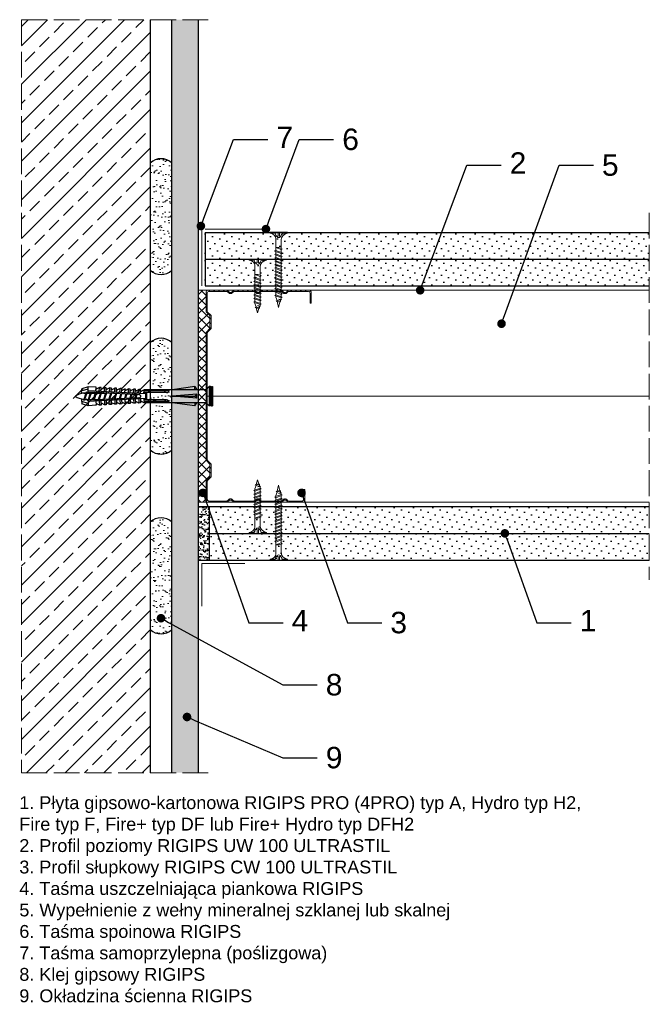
# Model space of a CAD drawing. Header units: millimetres. Extents: x 1525 to 2924, y 465 to 1600.
# Tile 5 of 6: x 2631 to 2924, y 467 to 926. Entities that reach past the tile are written whole.
import ezdxf
from ezdxf import colors
from ezdxf.entities.mleader import LeaderData, LeaderLine
from ezdxf.math import Vec2, Vec3

# ---------------------------------------------------------------- set-up
doc = ezdxf.new("R2010")
doc.units = ezdxf.units.MM
doc.linetypes.add('ACAD_ISO02W100', pattern=[15, 12, -3])
for name, color, linetype, lineweight in [('_ISOVER WELNA', 7, 'BATTING', 9), ('_RIGIPS AKCESORIA', 7, 'Continuous', 18), ('_RIGIPS G-K', 7, 'Continuous', 25), ('_RIGIPS PROFIL', 7, 'Continuous', 18), ('KRESKOWANIE', 7, 'Continuous', 9), ('OPISY', 7, 'Continuous', 9), ('PRZERYWANA', 7, 'ACAD_ISO02W100', 9)]:
    doc.layers.add(name, color=color, linetype=linetype, lineweight=lineweight)
doc.styles.get("Standard").update_dxf_attribs({"font": 'arial.ttf'})
doc.linetypes.add('BATTING', pattern='A,0.00254,-2.54,[134,ltypeshp.shx,S=2.54,R=0,X=-2.54,Y=0],-5.08,[134,ltypeshp.shx,S=2.54,R=180,X=2.54,Y=0],-2.54', length=10.16254)
pattern_1 = [(225, (428.7452, -290.488), (1.122532, -3.367596), [0, -3.175])]

# ---------------------------------------------------------------- blocks, each defined once
blk = doc.blocks.new('TN 25')
at = {"layer": '_RIGIPS AKCESORIA'}
for p, q in [((0, -0.84), (0, 7.16)), ((0, 7.16), (0.46, 7.16)), ((0.46, 4.78), (0, 4.78)), ((0.46, 7.16), (0.46, 4.78)), ((8.47, 4.46), (8.79, 5)), ((8.79, 5), (9.93, 2.01)), ((10.1, 4.46), (10.41, 5)), ((10.41, 5), (11.56, 2.01)), ((11.67, 4.46), (11.99, 5)), ((11.99, 5), (13.14, 2.01)), ((13.21, 4.46), (13.52, 5)), ((13.52, 5), (14.67, 2.01)), ((14.8, 4.46), (15.12, 5)), ((15.12, 5), (16.26, 2.01)), ((16.42, 4.46), (16.73, 5)), ((16.73, 5), (17.88, 2.01)), ((17.99, 4.46), (18.31, 5)), ((18.31, 5), (19.45, 2.01)), ((19.68, 4.46), (20, 5)), ((20, 5), (21.14, 2.01)), ((0, 3.5), (1.77, 3.5)), ((0, 2.83), (1.77, 2.83)), ((0.46, 1.64), (0, 1.64)), ((0.46, -0.84), (0.46, 1.64)), ((1.77, 3.5), (1.77, 4.2)), ((1.77, 2.83), (1.77, 2.18)), ((3.02, 4.46), (8.47, 4.46)), ((7.49, 2.01), (3.55, 2.01)), ((7.12, 4.46), (7.12, 3.18)), ((8.03, 2.01), (7.12, 4.46)), ((7.12, 3.18), (7.65, 1.53)), ((7.65, 1.53), (8.03, 2.01)), ((9.41, 2.01), (8.03, 2.01)), ((9.61, 1.51), (8.47, 4.46)), ((9, 4.46), (10.1, 4.46)), ((9.93, 2.01), (9.61, 1.51)), ((11.04, 2.01), (9.93, 2.01)), ((11.23, 1.51), (10.1, 4.46)), ((10.62, 4.46), (11.67, 4.46)), ((11.56, 2.01), (11.23, 1.51)), ((12.61, 2.01), (11.56, 2.01)), ((12.81, 1.51), (11.67, 4.46)), ((12.2, 4.46), (13.21, 4.46)), ((13.14, 2.01), (12.81, 1.51)), ((14.15, 2.01), (13.14, 2.01)), ((14.34, 1.51), (13.21, 4.46)), ((13.73, 4.46), (14.8, 4.46)), ((14.67, 2.01), (14.34, 1.51)), ((15.74, 2.01), (14.67, 2.01)), ((15.94, 1.51), (14.8, 4.46)), ((15.33, 4.46), (16.42, 4.46)), ((16.26, 2.01), (15.94, 1.51)), ((17.36, 2.01), (16.26, 2.01)), ((17.55, 1.51), (16.42, 4.46)), ((16.94, 4.46), (17.99, 4.46)), ((17.88, 2.01), (17.55, 1.51)), ((18.93, 2.01), (17.88, 2.01)), ((19.13, 1.51), (17.99, 4.46)), ((18.52, 4.46), (19.68, 4.46)), ((19.45, 2.01), (19.13, 1.51)), ((19.45, 2.01), (20.62, 2.01)), ((20.82, 1.51), (19.68, 4.46)), ((20.21, 4.46), (20.7, 4.46)), ((20.7, 4.46), (22.28, 3.98)), ((21.14, 2.01), (20.82, 1.51)), ((21.14, 2.01), (21.81, 2.12)), ((21.85, 1.83), (21.67, 3.28)), ((21.67, 3.28), (22.14, 2.4)), ((22.14, 2.4), (21.85, 1.83)), ((22.7, 2.36), (22.14, 2.4)), ((22.28, 3.98), (22.56, 4.37)), ((22.7, 2.36), (22.28, 3.98)), ((22.56, 4.37), (23.03, 2.71)), ((23.03, 2.71), (22.7, 2.36)), ((22.71, 3.85), (25, 3.24)), ((25, 3.24), (23.03, 2.71)), ((0, -0.84), (0.46, -0.84))]:
    blk.add_line(p, q, dxfattribs=at)
for centre, major_axis, ratio, start_param, end_param in [((3.09, 7.67), (0.17, 3.2), 0.826134, 1.773653, 3.180586), ((-0.04, 0.9), (0, 3.93), 0.848176, -0.720942, -0.151112), ((3.37, -1.57), (0.28, 3.57), 0.832181, 0.035984, 1.430787), ((-2.73, 15.91), (0, 14.76), 0.848176, 3.399396, 3.475072), ((0.59, 4.62), (0, 2.81), 0.848176, 3.475072, 3.862535), ((1.66, 3.18), (0, 0.895), 0.848176, -1.552777, -0.720942), ((1.66, 3.18), (0, 0.895), 0.848176, 3.862535, 4.730408)]:
    blk.add_ellipse(centre, major_axis=major_axis, ratio=ratio, start_param=start_param, end_param=end_param, dxfattribs=at)
blk = doc.blocks.new('CW 100 ULTRASTIL')
h = blk.add_hatch()
h.set_pattern_fill('ANSI31', color=256, scale=0.5, style=0)
h.paths.add_polyline_path([(179.46, 109.85, -0.198912), (179.6, 110.2), (181.11, 111.71, 0.198912), (181.26, 112.06), (181.26, 117.65, 0.198912), (181.11, 118), (179.6, 119.51, -0.198912), (179.46, 119.86), (179.46, 128.31, -0.414214), (180.26, 129.11), (188.58, 129.11, -0.198912), (188.93, 128.96), (189.64, 128.25, 0.198912), (189.99, 128.11), (190.58, 128.11, 0.198912), (190.93, 128.25), (191.64, 128.96, -0.198912), (191.99, 129.11), (201.28, 129.11, -0.198912), (201.63, 128.96), (202.34, 128.25, 0.198912), (202.69, 128.11), (203.28, 128.11, 0.198912), (203.63, 128.25), (204.34, 128.96, -0.198912), (204.69, 129.11), (213.98, 129.11, -0.198912), (214.33, 128.96), (215.04, 128.25, 0.198912), (215.39, 128.11), (215.98, 128.11, 0.198912), (216.33, 128.25), (217.04, 128.96, -0.198912), (217.39, 129.11), (226.56, 129.11, -0.414214), (227.36, 128.31), (227.36, 123.66), (227.91, 123.66), (227.91, 128.86, 0.414214), (227.11, 129.66), (217.39, 129.66, 0.198912), (217.04, 129.51), (216.33, 128.8, -0.198912), (215.98, 128.66), (215.39, 128.66, -0.198912), (215.04, 128.8), (214.33, 129.51, 0.198912), (213.98, 129.66), (204.69, 129.66, 0.198912), (204.34, 129.51), (203.63, 128.8, -0.198912), (203.28, 128.66), (202.69, 128.66, -0.198912), (202.34, 128.8), (201.63, 129.51, 0.198912), (201.28, 129.66), (191.99, 129.66, 0.198912), (191.64, 129.51), (190.93, 128.8, -0.198912), (190.58, 128.66), (189.99, 128.66, -0.198912), (189.64, 128.8), (188.93, 129.51, 0.198912), (188.58, 129.66), (179.71, 129.66, 0.414214), (178.91, 128.86), (178.91, 119.86, 0.198912), (179.05, 119.51), (180.56, 118, -0.198912), (180.71, 117.65), (180.71, 112.06, -0.198912), (180.56, 111.71), (179.05, 110.2, 0.198912), (178.91, 109.85), (178.91, 50.66, 0.198912), (179.05, 50.31), (180.56, 48.8, -0.198912), (180.71, 48.45), (180.71, 42.86, -0.198912), (180.56, 42.51), (179.05, 41, 0.198912), (178.91, 40.65), (178.91, 31.66, 0.414214), (179.71, 30.86), (188.58, 30.86, 0.198912), (188.93, 31), (189.64, 31.71, -0.198912), (189.99, 31.86), (190.58, 31.86, -0.198912), (190.93, 31.71), (191.64, 31, 0.198912), (191.99, 30.86), (201.28, 30.86, 0.198912), (201.63, 31), (202.34, 31.71, -0.198912), (202.69, 31.86), (203.28, 31.86, -0.198912), (203.63, 31.71), (204.34, 31, 0.198912), (204.69, 30.86), (213.98, 30.86, 0.198912), (214.33, 31), (215.04, 31.71, -0.198912), (215.39, 31.86), (215.98, 31.86, -0.198912), (216.33, 31.71), (217.04, 31, 0.198912), (217.39, 30.86), (224.11, 30.86, 0.414214), (224.91, 31.66), (224.91, 36.86), (224.36, 36.86), (224.36, 32.21, -0.414214), (223.56, 31.41), (217.39, 31.41, -0.198912), (217.04, 31.55), (216.33, 32.26, 0.198912), (215.98, 32.41), (215.39, 32.41, 0.198912), (215.04, 32.26), (214.33, 31.55, -0.198912), (213.98, 31.41), (204.69, 31.41, -0.198912), (204.34, 31.55), (203.63, 32.26, 0.198912), (203.28, 32.41), (202.69, 32.41, 0.198912), (202.34, 32.26), (201.63, 31.55, -0.198912), (201.28, 31.41), (191.99, 31.41, -0.198912), (191.64, 31.55), (190.93, 32.26, 0.198912), (190.58, 32.41), (189.99, 32.41, 0.198912), (189.64, 32.26), (188.93, 31.55, -0.198912), (188.58, 31.41), (180.26, 31.41, -0.414214), (179.46, 32.21), (179.46, 40.65, -0.198912), (179.6, 41), (181.11, 42.51, 0.198912), (181.26, 42.86), (181.26, 48.45, 0.198912), (181.11, 48.8), (179.6, 50.31, -0.198912), (179.46, 50.66)])
at = {"layer": '_RIGIPS PROFIL'}
for p, q in [((178.91, 128.86), (178.91, 119.86)), ((188.58, 129.66), (179.71, 129.66)), ((188.58, 129.11), (180.26, 129.11)), ((188.93, 129.51), (189.64, 128.8)), ((188.93, 128.96), (189.64, 128.25)), ((190.58, 128.66), (189.99, 128.66)), ((191.64, 129.51), (190.93, 128.8)), ((191.64, 128.96), (190.93, 128.25)), ((201.28, 129.66), (191.99, 129.66)), ((201.28, 129.11), (191.99, 129.11)), ((201.63, 129.51), (202.34, 128.8)), ((201.63, 128.96), (202.34, 128.25)), ((203.28, 128.66), (202.69, 128.66)), ((204.34, 129.51), (203.63, 128.8)), ((204.34, 128.96), (203.63, 128.25)), ((204.69, 129.66), (213.98, 129.66)), ((204.69, 129.11), (213.98, 129.11)), ((214.33, 129.51), (215.04, 128.8)), ((214.33, 128.96), (215.04, 128.25)), ((215.98, 128.66), (215.39, 128.66)), ((217.04, 129.51), (216.33, 128.8)), ((217.04, 128.96), (216.33, 128.25)), ((227.11, 129.66), (217.39, 129.66)), ((226.56, 129.11), (217.39, 129.11)), ((227.91, 123.66), (227.91, 128.86)), ((179.46, 128.31), (179.46, 119.86)), ((190.58, 128.11), (189.99, 128.11)), ((203.28, 128.11), (202.69, 128.11)), ((215.98, 128.11), (215.39, 128.11)), ((227.36, 123.66), (227.36, 128.31)), ((180.56, 118), (179.05, 119.51)), ((181.11, 118), (179.6, 119.51)), ((227.36, 123.66), (227.91, 123.66)), ((180.71, 117.65), (180.71, 112.06)), ((181.26, 117.65), (181.26, 112.06)), ((180.56, 111.71), (179.05, 110.2)), ((181.11, 111.71), (179.6, 110.2)), ((178.91, 109.85), (178.91, 50.66)), ((179.46, 109.85), (179.46, 50.66)), ((180.56, 48.8), (179.05, 50.31)), ((181.11, 48.8), (179.6, 50.31)), ((180.71, 42.86), (180.71, 48.45)), ((181.26, 42.86), (181.26, 48.45)), ((180.56, 42.51), (179.05, 41)), ((181.11, 42.51), (179.6, 41)), ((178.91, 31.66), (178.91, 40.65)), ((179.46, 32.21), (179.46, 40.65)), ((224.36, 36.86), (224.36, 32.21)), ((224.36, 36.86), (224.91, 36.86)), ((224.91, 36.86), (224.91, 31.66)), ((188.93, 31.55), (189.64, 32.26)), ((190.58, 32.41), (189.99, 32.41)), ((191.64, 31.55), (190.93, 32.26)), ((201.63, 31.55), (202.34, 32.26)), ((203.28, 32.41), (202.69, 32.41)), ((204.34, 31.55), (203.63, 32.26)), ((214.33, 31.55), (215.04, 32.26)), ((215.98, 32.41), (215.39, 32.41)), ((217.04, 31.55), (216.33, 32.26)), ((188.58, 30.86), (179.71, 30.86)), ((188.58, 31.41), (180.26, 31.41)), ((188.93, 31), (189.64, 31.71)), ((190.58, 31.86), (189.99, 31.86)), ((191.64, 31), (190.93, 31.71)), ((201.28, 31.41), (191.99, 31.41)), ((201.28, 30.86), (191.99, 30.86)), ((201.63, 31), (202.34, 31.71)), ((203.28, 31.86), (202.69, 31.86)), ((204.34, 31), (203.63, 31.71)), ((204.69, 31.41), (213.98, 31.41)), ((204.69, 30.86), (213.98, 30.86)), ((214.33, 31), (215.04, 31.71)), ((215.98, 31.86), (215.39, 31.86)), ((217.04, 31), (216.33, 31.71)), ((223.56, 31.41), (217.39, 31.41)), ((224.11, 30.86), (217.39, 30.86))]:
    blk.add_line(p, q, dxfattribs=at)
for centre, radius, start, end in [((179.71, 128.86), 0.8, 90, 180), ((180.26, 128.31), 0.8, 90, 180), ((188.58, 129.16), 0.5, 45, 90), ((188.58, 128.61), 0.5, 45, 90), ((189.99, 129.16), 0.5, 225, 270), ((190.58, 129.16), 0.5, 270, 315), ((191.99, 129.16), 0.5, 90, 135), ((191.99, 128.61), 0.5, 90, 135), ((201.28, 129.16), 0.5, 45, 90), ((201.28, 128.61), 0.5, 45, 90), ((202.69, 129.16), 0.5, 225, 270), ((203.28, 129.16), 0.5, 270, 315), ((204.69, 129.16), 0.5, 90, 135), ((204.69, 128.61), 0.5, 90, 135), ((213.98, 129.16), 0.5, 45, 90), ((213.98, 128.61), 0.5, 45, 90), ((215.39, 129.16), 0.5, 225, 270), ((215.98, 129.16), 0.5, 270, 315), ((217.39, 129.16), 0.5, 90, 135), ((217.39, 128.61), 0.5, 90, 135), ((226.56, 128.31), 0.8, 0, 90), ((227.11, 128.86), 0.8, 0, 90), ((189.99, 128.61), 0.5, 225, 270), ((190.58, 128.61), 0.5, 270, 315), ((202.69, 128.61), 0.5, 225, 270), ((203.28, 128.61), 0.5, 270, 315), ((215.39, 128.61), 0.5, 225, 270), ((215.98, 128.61), 0.5, 270, 315), ((179.41, 119.86), 0.5, 180, 225), ((179.96, 119.86), 0.5, 180, 225), ((180.21, 117.65), 0.5, 0, 45), ((180.76, 117.65), 0.5, 0, 45), ((179.41, 109.85), 0.5, 135, 180), ((179.96, 109.85), 0.5, 135, 180), ((180.21, 112.06), 0.5, 315, 0), ((180.76, 112.06), 0.5, 315, 0), ((179.41, 50.66), 0.5, 180, 225), ((179.96, 50.66), 0.5, 180, 225), ((180.21, 48.45), 0.5, 0, 45), ((180.76, 48.45), 0.5, 0, 45), ((180.21, 42.86), 0.5, 315, 0), ((180.76, 42.86), 0.5, 315, 0), ((179.41, 40.65), 0.5, 135, 180), ((179.96, 40.65), 0.5, 135, 180), ((180.26, 32.21), 0.8, 180, 270), ((189.99, 31.91), 0.5, 90, 135), ((190.58, 31.91), 0.5, 45, 90), ((202.69, 31.91), 0.5, 90, 135), ((203.28, 31.91), 0.5, 45, 90), ((215.39, 31.91), 0.5, 90, 135), ((215.98, 31.91), 0.5, 45, 90), ((223.56, 32.21), 0.8, 270, 0), ((179.71, 31.66), 0.8, 180, 270), ((188.58, 31.91), 0.5, 270, 315), ((188.58, 31.36), 0.5, 270, 315), ((189.99, 31.36), 0.5, 90, 135), ((190.58, 31.36), 0.5, 45, 90), ((191.99, 31.91), 0.5, 225, 270), ((191.99, 31.36), 0.5, 225, 270), ((201.28, 31.91), 0.5, 270, 315), ((201.28, 31.36), 0.5, 270, 315), ((202.69, 31.36), 0.5, 90, 135), ((203.28, 31.36), 0.5, 45, 90), ((204.69, 31.91), 0.5, 225, 270), ((204.69, 31.36), 0.5, 225, 270), ((213.98, 31.91), 0.5, 270, 315), ((213.98, 31.36), 0.5, 270, 315), ((215.39, 31.36), 0.5, 90, 135), ((215.98, 31.36), 0.5, 45, 90), ((217.39, 31.91), 0.5, 225, 270), ((217.39, 31.36), 0.5, 225, 270), ((224.11, 31.66), 0.8, 270, 0)]:
    blk.add_arc(centre, radius, start, end, dxfattribs=at)
blk = doc.blocks.new('TN 35')
at = {"layer": '_RIGIPS AKCESORIA'}
for p, q in [((0, -0.84), (0, 7.16)), ((0, 7.16), (0.46, 7.16)), ((0.46, 4.78), (0, 4.78)), ((0.46, 7.16), (0.46, 4.78)), ((8.47, 4.46), (8.79, 5)), ((8.79, 5), (9.93, 2.01)), ((10.1, 4.46), (10.41, 5)), ((10.41, 5), (11.56, 2.01)), ((11.67, 4.46), (11.99, 5)), ((11.99, 5), (13.14, 2.01)), ((13.21, 4.46), (13.52, 5)), ((13.52, 5), (14.67, 2.01)), ((14.8, 4.46), (15.12, 5)), ((15.12, 5), (16.26, 2.01)), ((16.42, 4.46), (16.73, 5)), ((16.73, 5), (17.88, 2.01)), ((17.99, 4.46), (18.31, 5)), ((18.31, 5), (19.45, 2.01)), ((19.57, 4.46), (19.88, 5)), ((19.88, 5), (21.03, 2.01)), ((21.14, 4.46), (21.46, 5)), ((21.46, 5), (22.6, 2.01)), ((22.72, 4.46), (23.03, 5)), ((23.03, 5), (24.18, 2.01)), ((24.29, 4.46), (24.61, 5)), ((24.61, 5), (25.75, 2.01)), ((25.87, 4.46), (26.18, 5)), ((26.18, 5), (27.33, 2.01)), ((27.44, 4.46), (27.76, 5)), ((27.76, 5), (28.9, 2.01)), ((29.13, 4.46), (29.45, 5)), ((29.45, 5), (30.59, 2.01)), ((0, 3.5), (1.77, 3.5)), ((0, 2.83), (1.77, 2.83)), ((0.46, 1.64), (0, 1.64)), ((0.46, -0.84), (0.46, 1.64)), ((1.77, 3.5), (1.77, 4.2)), ((1.77, 2.83), (1.77, 2.18)), ((3.02, 4.46), (8.47, 4.46)), ((7.49, 2.01), (3.55, 2.01)), ((7.12, 4.46), (7.12, 3.18)), ((8.03, 2.01), (7.12, 4.46)), ((7.12, 3.18), (7.65, 1.53)), ((7.65, 1.53), (8.03, 2.01)), ((9.41, 2.01), (8.03, 2.01)), ((9.61, 1.51), (8.47, 4.46)), ((9, 4.46), (10.1, 4.46)), ((9.93, 2.01), (9.61, 1.51)), ((11.04, 2.01), (9.93, 2.01)), ((11.23, 1.51), (10.1, 4.46)), ((10.62, 4.46), (11.67, 4.46)), ((11.56, 2.01), (11.23, 1.51)), ((12.61, 2.01), (11.56, 2.01)), ((12.81, 1.51), (11.67, 4.46)), ((12.2, 4.46), (13.21, 4.46)), ((13.14, 2.01), (12.81, 1.51)), ((14.15, 2.01), (13.14, 2.01)), ((14.34, 1.51), (13.21, 4.46)), ((13.73, 4.46), (14.8, 4.46)), ((14.67, 2.01), (14.34, 1.51)), ((15.74, 2.01), (14.67, 2.01)), ((15.94, 1.51), (14.8, 4.46)), ((15.33, 4.46), (16.42, 4.46)), ((16.26, 2.01), (15.94, 1.51)), ((17.36, 2.01), (16.26, 2.01)), ((17.55, 1.51), (16.42, 4.46)), ((16.94, 4.46), (17.99, 4.46)), ((17.88, 2.01), (17.55, 1.51)), ((18.93, 2.01), (17.84, 2.01)), ((19.13, 1.51), (17.99, 4.46)), ((18.52, 4.46), (19.57, 4.46)), ((19.45, 2.01), (19.13, 1.51)), ((20.51, 2.01), (19.41, 2.01)), ((20.7, 1.51), (19.57, 4.46)), ((20.09, 4.46), (21.14, 4.46)), ((21.03, 2.01), (20.7, 1.51)), ((22.08, 2.01), (20.99, 2.01)), ((22.28, 1.51), (21.14, 4.46)), ((21.67, 4.46), (22.72, 4.46)), ((22.6, 2.01), (22.28, 1.51)), ((23.66, 2.01), (22.56, 2.01)), ((23.85, 1.51), (22.72, 4.46)), ((23.24, 4.46), (24.29, 4.46)), ((24.18, 2.01), (23.85, 1.51)), ((25.23, 2.01), (24.14, 2.01)), ((25.43, 1.51), (24.29, 4.46)), ((24.81, 4.46), (25.87, 4.46)), ((25.75, 2.01), (25.43, 1.51)), ((26.81, 2.01), (25.71, 2.01)), ((27, 1.51), (25.87, 4.46)), ((26.39, 4.46), (27.44, 4.46)), ((27.33, 2.01), (27, 1.51)), ((28.38, 2.01), (27.33, 2.01)), ((28.58, 1.51), (27.44, 4.46)), ((27.96, 4.46), (29.13, 4.46)), ((28.9, 2.01), (28.58, 1.51)), ((28.9, 2.01), (30.07, 2.01)), ((30.27, 1.51), (29.13, 4.46)), ((29.65, 4.46), (30.15, 4.46)), ((30.15, 4.46), (31.73, 3.98)), ((30.59, 2.01), (30.27, 1.51)), ((30.59, 2.01), (31.26, 2.12)), ((31.3, 1.83), (31.12, 3.28)), ((31.12, 3.28), (31.59, 2.4)), ((31.59, 2.4), (31.3, 1.83)), ((32.15, 2.36), (31.59, 2.4)), ((31.73, 3.98), (32.01, 4.37)), ((32.15, 2.36), (31.73, 3.98)), ((32.01, 4.37), (32.48, 2.71)), ((32.48, 2.71), (32.15, 2.36)), ((32.16, 3.85), (35, 3.24)), ((35, 3.24), (32.48, 2.71)), ((0, -0.84), (0.46, -0.84))]:
    blk.add_line(p, q, dxfattribs=at)
for centre, major_axis, ratio, start_param, end_param in [((3.09, 7.67), (0.17, 3.2), 0.826134, 1.773653, 3.180586), ((-0.04, 0.9), (0, 3.93), 0.848176, -0.720942, -0.151112), ((3.37, -1.57), (0.28, 3.57), 0.832181, 0.035984, 1.430787), ((-2.73, 15.91), (0, 14.76), 0.848176, 3.399396, 3.475072), ((0.59, 4.62), (0, 2.81), 0.848176, 3.475072, 3.862535), ((1.66, 3.18), (0, 0.895), 0.848176, -1.552777, -0.720942), ((1.66, 3.18), (0, 0.895), 0.848176, 3.862535, 4.730408)]:
    blk.add_ellipse(centre, major_axis=major_axis, ratio=ratio, start_param=start_param, end_param=end_param, dxfattribs=at)
blk = doc.blocks.new('kolek rozprezny komplet 60')
for p, q in [((390.66, 217.01), (390.76, 218.91)), ((393.15, 216.88), (390.66, 217.01)), ((393.75, 218.75), (390.71, 217.96)), ((393.81, 219.85), (390.76, 218.91)), ((391.67, 216.95), (392.67, 216.95)), ((392.67, 216.95), (391.67, 213.95)), ((392.67, 216.95), (392.07, 213.95)), ((393.07, 216.95), (392.07, 213.95)), ((392.67, 216.95), (393.04, 217.45)), ((393.07, 216.95), (393.04, 217.45)), ((393.07, 216.95), (394.67, 216.95)), ((394.67, 216.95), (393.67, 213.95)), ((393.68, 217.35), (393.81, 219.85)), ((417.38, 216.11), (393.68, 217.35)), ((420.47, 216.55), (393.71, 217.95)), ((397.41, 219.66), (393.81, 219.85)), ((394.67, 216.95), (394.07, 213.95)), ((395.07, 216.95), (394.07, 213.95)), ((394.67, 216.95), (394.92, 217.29)), ((395.07, 216.95), (395.05, 217.28)), ((395.07, 216.95), (397.07, 216.95)), ((397.07, 216.95), (396.07, 213.95)), ((397.07, 216.95), (396.47, 213.95)), ((397.47, 216.95), (396.47, 213.95)), ((397.07, 216.95), (397.23, 217.17)), ((397.31, 217.76), (397.41, 219.66)), ((397.47, 216.95), (397.46, 217.16)), ((397.47, 216.95), (399.47, 216.95)), ((397.67, 217.14), (397.71, 217.74)), ((399, 219.58), (397.82, 218.98)), ((398.47, 217.1), (398.5, 217.7)), ((399.47, 216.95), (398.47, 213.95)), ((399.47, 216.95), (398.87, 213.95)), ((399.87, 216.95), (398.87, 213.95)), ((398.9, 217.68), (399, 219.58)), ((399.8, 219.54), (399, 219.58)), ((399.47, 216.95), (399.55, 217.05)), ((399.7, 217.64), (399.8, 219.54)), ((399.87, 216.95), (399.87, 217.03)), ((399.87, 216.95), (401.38, 216.95)), ((400.07, 217.02), (400.1, 217.62)), ((401.4, 219.45), (400.22, 218.85)), ((400.87, 216.98), (400.9, 217.58)), ((401.87, 216.92), (400.87, 213.95)), ((401.87, 216.92), (401.27, 213.95)), ((402.26, 216.9), (401.27, 213.95)), ((401.3, 217.56), (401.4, 219.45)), ((402.2, 219.41), (401.4, 219.45)), ((402.1, 217.51), (402.2, 219.41)), ((402.47, 216.89), (402.5, 217.49)), ((403.8, 219.33), (402.61, 218.72)), ((403.27, 216.85), (403.3, 217.45)), ((404.22, 216.8), (403.31, 214.05)), ((403.7, 217.43), (403.8, 219.33)), ((404.24, 216.8), (403.7, 214.07)), ((404.62, 216.78), (403.72, 214.07)), ((404.6, 219.29), (403.8, 219.33)), ((404.5, 217.39), (404.6, 219.29)), ((404.86, 216.77), (404.9, 217.37)), ((406.19, 219.2), (405.01, 218.6)), ((405.66, 216.73), (405.69, 217.32)), ((406.58, 216.68), (405.75, 214.18)), ((406.09, 217.3), (406.19, 219.2)), ((406.62, 216.68), (406.12, 214.2)), ((406.98, 216.66), (406.16, 214.2)), ((406.99, 219.16), (406.19, 219.2)), ((406.89, 217.26), (406.99, 219.16)), ((407.26, 216.64), (407.29, 217.24)), ((408.59, 219.08), (407.41, 218.47)), ((408.06, 216.6), (408.09, 217.2)), ((408.94, 216.55), (408.19, 214.31)), ((408.49, 217.18), (408.59, 219.08)), ((408.99, 216.55), (408.55, 214.33)), ((409.39, 219.03), (408.59, 219.08)), ((409.34, 216.53), (408.6, 214.33)), ((409.29, 217.14), (409.39, 219.03)), ((409.66, 216.52), (409.69, 217.12)), ((410.99, 218.95), (409.8, 218.35)), ((410.46, 216.47), (410.49, 217.07)), ((411.3, 216.43), (410.64, 214.44)), ((410.89, 217.05), (410.99, 218.95)), ((411.37, 216.43), (410.98, 214.45)), ((411.69, 216.41), (411.04, 214.46)), ((412.59, 218.87), (411.4, 218.26)), ((412.05, 216.39), (412.09, 216.99)), ((412.49, 216.97), (412.59, 218.87)), ((413.38, 218.82), (412.59, 218.87)), ((412.85, 216.35), (412.89, 216.95)), ((413.66, 216.31), (413.08, 214.56)), ((413.28, 216.93), (413.38, 218.82)), ((413.75, 216.3), (413.4, 214.58)), ((414.05, 216.29), (413.49, 214.58)), ((414.98, 218.74), (413.8, 218.14)), ((414.45, 216.27), (414.48, 216.86)), ((414.88, 216.84), (414.98, 218.74)), ((415.78, 218.7), (414.98, 218.74)), ((415.25, 216.22), (415.28, 216.82)), ((416.02, 216.18), (415.52, 214.69)), ((415.68, 216.8), (415.78, 218.7)), ((416.12, 216.18), (415.83, 214.71)), ((416.41, 216.16), (415.93, 214.71)), ((417.38, 218.62), (416.2, 218.01)), ((417.28, 216.72), (417.38, 218.62)), ((418.18, 218.57), (417.38, 218.62)), ((418.08, 216.68), (418.18, 218.57)), ((419.78, 218.49), (418.59, 217.89)), ((419.68, 216.59), (419.78, 218.49)), ((430.17, 217.15), (419.71, 217.15)), ((431.37, 217.95), (419.75, 217.95)), ((448.67, 218.45), (419.77, 218.45)), ((420.47, 217.15), (420.47, 213.75)), ((420.67, 217.15), (420.67, 213.75)), ((420.87, 217.15), (420.87, 213.75)), ((443.47, 219.95), (432.8, 218.45)), ((444.34, 216.37), (432.8, 215.45)), ((443.47, 218.45), (443.47, 219.95)), ((443.47, 219.95), (444.34, 218.45)), ((444.34, 216.37), (443.47, 215.45)), ((444.34, 214.53), (444.34, 216.37)), ((450.17, 219.95), (448.67, 218.45)), ((448.67, 218.45), (448.67, 212.45)), ((448.67, 216.95), (448.67, 213.95)), ((450.17, 219.95), (450.17, 210.95)), ((450.67, 219.95), (450.17, 219.95)), ((450.67, 219.95), (450.67, 210.95)), ((450.67, 219.35), (451.17, 219.95)), ((451.17, 219.95), (451.67, 219.95)), ((451.17, 219.95), (451.17, 210.95)), ((451.67, 219.95), (451.67, 210.95)), ((393.15, 214.02), (390.66, 213.89)), ((390.66, 213.89), (390.76, 211.99)), ((393.75, 212.15), (390.71, 212.94)), ((393.81, 211.05), (390.76, 211.99)), ((391.67, 213.95), (391.71, 213.45)), ((391.71, 213.45), (392.07, 213.95)), ((392.07, 213.95), (393.67, 213.95)), ((393.67, 213.95), (393.7, 213.55)), ((417.38, 214.79), (393.68, 213.55)), ((393.68, 213.55), (393.81, 211.05)), ((420.47, 214.35), (393.71, 212.95)), ((393.78, 213.55), (394.07, 213.95)), ((397.41, 211.24), (393.81, 211.05)), ((394.07, 213.95), (396.07, 213.95)), ((396.07, 213.95), (396.09, 213.67)), ((396.28, 213.68), (396.47, 213.95)), ((396.47, 213.95), (398.47, 213.95)), ((397.31, 213.14), (397.41, 211.24)), ((397.67, 213.76), (397.71, 213.16)), ((399, 211.32), (397.82, 211.93)), ((398.47, 213.95), (398.48, 213.8)), ((398.47, 213.8), (398.5, 213.2)), ((398.77, 213.81), (398.87, 213.95)), ((398.87, 213.95), (400.87, 213.95)), ((398.9, 213.22), (399, 211.32)), ((399.8, 211.36), (399, 211.32)), ((399.7, 213.26), (399.8, 211.36)), ((400.07, 213.88), (400.1, 213.28)), ((401.4, 211.45), (400.22, 212.05)), ((400.87, 213.95), (400.88, 213.92)), ((400.87, 213.92), (400.9, 213.32)), ((401.27, 213.95), (401.38, 213.95)), ((401.27, 213.94), (401.27, 213.95)), ((401.3, 213.35), (401.4, 211.45)), ((402.2, 211.49), (401.4, 211.45)), ((402.1, 213.39), (402.2, 211.49)), ((402.47, 214.01), (402.5, 213.41)), ((403.8, 211.57), (402.61, 212.18)), ((403.27, 214.05), (403.3, 213.45)), ((403.7, 213.47), (403.8, 211.57)), ((404.6, 211.62), (403.8, 211.57)), ((404.5, 213.51), (404.6, 211.62)), ((404.86, 214.13), (404.9, 213.53)), ((406.19, 211.7), (405.01, 212.3)), ((405.66, 214.17), (405.69, 213.58)), ((406.09, 213.6), (406.19, 211.7)), ((406.99, 211.74), (406.19, 211.7)), ((406.89, 213.64), (406.99, 211.74)), ((407.26, 214.26), (407.29, 213.66)), ((408.59, 211.82), (407.41, 212.43)), ((408.06, 214.3), (408.09, 213.7)), ((408.49, 213.72), (408.59, 211.82)), ((409.39, 211.87), (408.59, 211.82)), ((409.29, 213.76), (409.39, 211.87)), ((409.66, 214.38), (409.69, 213.79)), ((410.99, 211.95), (409.8, 212.55)), ((410.46, 214.43), (410.49, 213.83)), ((410.89, 213.85), (410.99, 211.95)), ((412.59, 212.03), (411.4, 212.64)), ((412.05, 214.51), (412.09, 213.91)), ((412.49, 213.93), (412.59, 212.03)), ((413.38, 212.08), (412.59, 212.03)), ((412.85, 214.55), (412.89, 213.95)), ((413.28, 213.97), (413.38, 212.08)), ((414.98, 212.16), (413.8, 212.76)), ((414.45, 214.64), (414.48, 214.04)), ((414.88, 214.06), (414.98, 212.16)), ((415.78, 212.2), (414.98, 212.16)), ((415.25, 214.68), (415.28, 214.08)), ((415.68, 214.1), (415.78, 212.2)), ((417.38, 212.29), (416.2, 212.89)), ((417.28, 214.18), (417.38, 212.29)), ((418.18, 212.33), (417.38, 212.29)), ((418.22, 215.58), (418.01, 214.95)), ((418.08, 214.22), (418.18, 212.33)), ((419.78, 212.41), (418.59, 213.01)), ((419.68, 214.31), (419.78, 212.41)), ((430.17, 213.75), (419.71, 213.75)), ((431.37, 212.95), (419.75, 212.95)), ((448.67, 212.45), (419.77, 212.45)), ((432.8, 215.45), (443.47, 215.45)), ((444.34, 214.53), (432.8, 215.45)), ((443.47, 210.95), (432.8, 212.45)), ((444.34, 214.53), (443.47, 215.45)), ((443.47, 212.45), (443.47, 210.95)), ((443.47, 210.95), (444.34, 212.45)), ((450.17, 210.95), (448.67, 212.45)), ((450.67, 211.55), (451.17, 210.95)), ((450.67, 210.95), (450.17, 210.95)), ((451.17, 210.95), (451.67, 210.95))]:
    blk.add_line(p, q)
for centre, radius, start, end in [((393.41, 206.24), 10.85, 99.2038, 121.9083), ((393.65, 216.85), 0.5, 87, 177), ((397.68, 219.24), 0.3, 177, 297), ((400.08, 219.12), 0.3, 177, 297), ((402.48, 218.99), 0.3, 177, 297), ((404.87, 218.87), 0.3, 177, 297), ((407.27, 218.74), 0.3, 177, 297), ((409.67, 218.61), 0.3, 177, 297), ((411.27, 218.53), 0.3, 177, 297), ((413.66, 218.41), 0.3, 177, 297), ((416.06, 218.28), 0.3, 177, 297), ((417.55, 215.45), 0.682, 255.8604, 104.1386), ((418.46, 218.15), 0.3, 177, 297), ((422.67, 216.95), 1, 90, 168.463), ((430.17, 218.45), 1.3, 270, 0), ((393.41, 224.66), 10.85, 238.0917, 260.7962), ((393.65, 214.05), 0.5, 183, 273), ((397.68, 211.66), 0.3, 63, 183), ((400.08, 211.78), 0.3, 63, 183), ((402.48, 211.91), 0.3, 63, 183), ((404.87, 212.03), 0.3, 63, 183), ((407.27, 212.16), 0.3, 63, 183), ((409.67, 212.29), 0.3, 63, 183), ((411.27, 212.37), 0.3, 63, 183), ((413.66, 212.5), 0.3, 63, 183), ((416.06, 212.62), 0.3, 63, 183), ((418.46, 212.75), 0.3, 63, 183), ((422.67, 213.95), 1, 191.537, 270), ((430.17, 212.45), 1.3, 0, 90)]:
    blk.add_arc(centre, radius, start, end)
blk = doc.blocks.new('_Dot')
at = {"color": 0, "linetype": 'ByBlock', "lineweight": -2}
blk.add_line((-0.5, 0), (-1, 0), dxfattribs=at)
at = {"color": 0, "linetype": 'ByBlock', "const_width": 0.5}
blk.add_lwpolyline([(-0.25, 0, 1), (0.25, 0, 1)], format="xyb", close=True, dxfattribs=at)

msp = doc.modelspace()

# ---------------------------------------------------------------- hatches: boundary and pattern name
at = {"layer": '_RIGIPS AKCESORIA'}
h = msp.add_hatch(dxfattribs=at)
h.set_pattern_fill('ANSI37', color=256, style=0)
h.set_pattern_definition([(45, (418.7452, -289.588), (-2.245064, 2.245064), []), (135, (418.7452, -289.588), (-2.245064, -2.245064), [])])
h.paths.add_polyline_path([(2717.45, 779.89, -0.198912), (2717.59, 780.24), (2719.1, 781.75, 0.198912), (2719.25, 782.1), (2719.25, 787.69, 0.198912), (2719.1, 788.04), (2717.59, 789.55, -0.198912), (2717.45, 789.9), (2717.45, 798.9, -0.414214), (2718.25, 799.7), (2713.95, 799.7), (2713.95, 700.9), (2718.25, 700.9, -0.414214), (2717.45, 701.7), (2717.45, 710.69, -0.198912), (2717.59, 711.04), (2719.1, 712.55, 0.198912), (2719.25, 712.9), (2719.25, 718.49, 0.198912), (2719.1, 718.84), (2717.59, 720.35, -0.198912), (2717.45, 720.7)])
at = {"layer": '_RIGIPS G-K'}
h = msp.add_hatch(dxfattribs=at)
h.set_pattern_fill('DOTS', color=256, scale=2, angle=225, style=0)
h.set_pattern_definition([(225, (1106.2452, -674.1557), (1.122532, -3.367596), [0, -3.175])])
h.paths.add_polyline_path([(2713.95, 925.8), (2701.45, 925.8), (2701.45, 574.8), (2713.95, 574.8)])
h = msp.add_hatch(dxfattribs=at)
h.set_pattern_fill('DOTS', color=256, scale=2, angle=225, style=0)
h.set_pattern_definition([(225, (1106.2452, -636.7422), (1.122532, -3.367596), [0, -3.175])])
h.paths.add_polyline_path([(2923.95, 826.61), (2716.95, 826.61), (2716.95, 814.11), (2923.95, 814.11)])
h = msp.add_hatch(dxfattribs=at)
h.set_pattern_fill('DOTS', color=256, scale=2, angle=225, style=0)
h.set_pattern_definition([(225, (1106.2452, -649.1557), (1.122532, -3.367596), [0, -3.175])])
h.paths.add_polyline_path([(2923.95, 814.2), (2716.95, 814.2), (2716.95, 801.7), (2923.95, 801.7)])
h = msp.add_hatch(dxfattribs=at)
h.set_pattern_fill('AR-SAND', color=256, scale=0.05, style=0)
h.set_pattern_definition([(322.5, (699.4118, 1789.2795), (-0.0800016, -2.4470662), [0, -1.9304, 0, -2.159, 0, -2.06375]), (352.5, (699.4118, 1789.2795), (2.2476164, -3.5841255), [0, -1.0414, 0, -1.7399, 0, -0.66675]), (32.5, (697.8497, 1789.2795), (3.9549619, -0.007186), [0, -0.635, 0, -2.286, 0, -2.9845]), (42.5, (697.8497, 1789.2795), (3.8177823, -1.1146466), [0, -0.3175, 0, -1.4986, 0, -1.7145])])
h.paths.add_polyline_path([(2718.95, 673.9), (2713.95, 673.9), (2713.95, 698.9), (2718.95, 698.9)])
h = msp.add_hatch(dxfattribs=at)
h.set_pattern_fill('DOTS', color=256, scale=2, angle=225, style=0)
h.set_pattern_definition(pattern_1)
h.paths.add_polyline_path([(2923.95, 698.9), (2718.95, 698.9), (2718.95, 686.4), (2923.95, 686.4)])
h = msp.add_hatch(dxfattribs=at)
h.set_pattern_fill('DOTS', color=256, scale=2, angle=225, style=0)
h.set_pattern_definition(pattern_1)
h.paths.add_polyline_path([(2923.95, 686.4), (2718.95, 686.4), (2718.95, 673.9), (2923.95, 673.9)])
at = {"layer": 'KRESKOWANIE'}
h = msp.add_hatch(dxfattribs=at)
h.set_pattern_fill('ANSI33', color=256, scale=2, angle=180, style=0)
h.set_pattern_definition([(225, (756.245, -674.156), (8.980256, -8.980256), []), (225, (747.265, -674.156), (8.980256, -8.980256), [6.35, -3.175])])
h.paths.add_polyline_path([(2691.45, 925.8), (2631.45, 925.8), (2631.45, 574.8), (2691.45, 574.8)])
h = msp.add_hatch(dxfattribs=at)
h.set_pattern_fill('AR-SAND', color=256, scale=0.1, style=0)
h.set_pattern_definition([(322.5, (1106.245, 2174.747), (-0.160003, -4.894132), [0, -3.8608, 0, -4.318, 0, -4.1275]), (352.5, (1106.245, 2174.747), (4.495233, -7.16825), [0, -2.0828, 0, -3.4798, 0, -1.3335]), (32.5, (1103.121, 2174.747), (7.909924, -0.014372), [0, -1.27, 0, -4.572, 0, -5.969]), (42.5, (1103.121, 2174.747), (7.635565, -2.229293), [0, -0.635, 0, -2.9972, 0, -3.429])])
h.paths.add_polyline_path([(2701.45, 809, -0.4), (2691.45, 809), (2691.45, 859, -0.4), (2701.45, 859)])
h = msp.add_hatch(dxfattribs=at)
h.set_pattern_fill('AR-SAND', color=256, scale=0.1, style=0)
h.set_pattern_definition([(37.5, (1106.245, -590.4557), (-0.160003, 4.894132), [0, -3.8608, 0, -4.318, 0, -4.1275]), (7.5, (1106.245, -590.456), (4.495233, 7.16825), [0, -2.0828, 0, -3.4798, 0, -1.3335]), (327.5, (1103.121, -590.4557), (7.909924, 0.014372), [0, -1.27, 0, -4.572, 0, -5.969]), (317.5, (1103.121, -590.456), (7.635565, 2.229293), [0, -0.635, 0, -2.9972, 0, -3.429])])
h.paths.add_polyline_path([(2701.45, 775.3, 0.4), (2691.45, 775.3), (2691.45, 725.3, 0.4), (2701.45, 725.3)])
h = msp.add_hatch(dxfattribs=at)
h.set_pattern_fill('AR-SAND', color=256, scale=0.1, style=0)
h.set_pattern_definition([(37.5, (1106.245, -674.1557), (-0.160003, 4.894132), [0, -3.8608, 0, -4.318, 0, -4.1275]), (7.5, (1106.245, -674.156), (4.495233, 7.16825), [0, -2.0828, 0, -3.4798, 0, -1.3335]), (327.5, (1103.121, -674.1557), (7.909924, 0.014372), [0, -1.27, 0, -4.572, 0, -5.969]), (317.5, (1103.121, -674.156), (7.635565, 2.229293), [0, -0.635, 0, -2.9972, 0, -3.429])])
h.paths.add_polyline_path([(2701.45, 691.6, 0.4), (2691.45, 691.6), (2691.45, 641.6, 0.4), (2701.45, 641.6)])

# ---------------------------------------------------------------- linework, layer by layer
msp.add_line((2691.45, 925.8), (2691.45, 574.8))
at = {"layer": '_ISOVER WELNA', "ltscale": 4.8}
msp.add_line((2923.95, 750.3), (2718, 750.3), dxfattribs=at)
at = {"layer": '_RIGIPS AKCESORIA'}
for p, q in [((2715.45, 801.78), (2715.45, 829.83)), ((2746.95, 828.2), (2716.95, 828.2))]:
    msp.add_line(p, q, dxfattribs=at)
msp.add_lwpolyline([(2715.45, 652.4), (2715.45, 672.4), (2735.45, 672.4)], dxfattribs=at)
at = {"layer": '_RIGIPS G-K'}
for p, q in [((2701.45, 574.8), (2701.45, 925.8)), ((2713.95, 574.8), (2713.95, 925.8)), ((2716.95, 826.61), (2716.95, 801.78)), ((2716.95, 826.61), (2923.95, 826.61)), ((2716.95, 814.2), (2923.95, 814.2)), ((2716.95, 801.7), (2923.95, 801.7)), ((2713.95, 698.9), (2923.95, 698.9)), ((2718.95, 698.9), (2718.95, 673.9)), ((2718.95, 686.4), (2923.95, 686.4)), ((2713.95, 673.9), (2923.95, 673.9))]:
    msp.add_line(p, q, dxfattribs=at)
for centre, start, end in [((2696.45, 853.75), 46.3972, 133.6028), ((2696.45, 814.25), 226.3972, 313.6028), ((2696.45, 770.05), 46.3972, 133.6028), ((2696.45, 730.55), 226.3972, 313.6028), ((2696.45, 686.35), 46.3972, 133.6028), ((2696.45, 646.85), 226.3972, 313.6028)]:
    msp.add_arc(centre, 7.25, start, end, dxfattribs=at)
at = {"layer": '_RIGIPS PROFIL'}
for p, q in [((2713.95, 799.7), (2923.95, 799.7)), ((2713.95, 700.9), (2923.95, 700.9))]:
    msp.add_line(p, q, dxfattribs=at)
at = {"layer": 'PRZERYWANA'}
for p, q in [((2631.45, 925.8), (2631.45, 574.8)), ((2631.45, 925.8), (2721.45, 925.8)), ((2923.95, 835.8), (2923.95, 664.8)), ((2631.45, 574.8), (2721.45, 574.8))]:
    msp.add_line(p, q, dxfattribs=at)

# ---------------------------------------------------------------- block references
msp.add_blockref('kolek rozprezny komplet 60', (2268.77, 534.85))
at = {"layer": '_RIGIPS AKCESORIA', "xscale": -1, "rotation": 90}
for name, p in [('TN 35', (2754.47, 826.7)), ('TN 25', (2744.69, 814.2))]:
    msp.add_blockref(name, p, dxfattribs=at)
at = {"layer": '_RIGIPS AKCESORIA', "rotation": 90}
for name, p in [('TN 25', (2744.69, 686.4)), ('TN 35', (2754.47, 673.9))]:
    msp.add_blockref(name, p, dxfattribs=at)
at = {"layer": '_RIGIPS PROFIL'}
msp.add_blockref('CW 100 ULTRASTIL', (2538.54, 670.04), dxfattribs=at)

# ---------------------------------------------------------------- texts
at = {"insert": (2630.44, 563.9), "char_height": 6, "width": 267.0944, "attachment_point": 1}
msp.add_mtext('1. Płyta gipsowo-kartonowa RIGIPS PRO (4PRO) typ A, Hydro typ H2, Fire typ F, Fire+ typ DF lub Fire+ Hydro typ DFH2\\P2. Profil poziomy RIGIPS UW 100 ULTRASTIL\\P3. Profil słupkowy RIGIPS CW 100 ULTRASTIL\\P4. Taśma uszczelniająca piankowa RIGIPS\\P5. Wypełnienie z wełny mineralnej szklanej lub skalnej\\P6. Taśma spoinowa RIGIPS\\P7. Taśma samoprzylepna (poślizgowa)\\P8. Klej gipsowy RIGIPS\\P9. Okładzina ścienna RIGIPS', dxfattribs=at)

# ---------------------------------------------------------------- leaders
at = {"layer": 'OPISY'}
ml = msp.add_multileader_mtext('Standard', dxfattribs=at)
ml.set_content('7', color=256)
ml.set_leader_properties()
ml.set_arrow_properties(name='DOT')
ml.build(insert=Vec2(0, 0))
ctx = ml.context
ctx.base_point, ctx.char_height, ctx.landing_gap_size, ctx.plane_origin = Vec3(2746.22, 869.96), 10, 4, Vec3(2553.63, 1013.62)
notes = []
notes.append((ctx, [(0, (1, 1, 0), (2730.22, 869.96), (1, 0), 16, [(0, [(2715.03, 829.62)], 0, [])])]))
ctx.mtext.insert, ctx.mtext.flow_direction = Vec3(2750.22, 875.96), 5
ml = msp.add_multileader_mtext('Standard', dxfattribs=at)
ml.set_content('6', color=256)
ml.set_leader_properties()
ml.set_arrow_properties(name='DOT')
ml.build(insert=Vec2(0, 0))
ctx = ml.context
ctx.base_point, ctx.char_height, ctx.landing_gap_size, ctx.plane_origin = Vec3(2776.88, 869.96), 10, 4, Vec3(2584.29, 1013.62)
notes.append((ctx, [(0, (1, 1, 0), (2760.88, 869.96), (1, 0), 16, [(0, [(2745.33, 828.2)], 0, [])])]))
ctx.mtext.insert, ctx.mtext.flow_direction = Vec3(2780.88, 875.05), 5
ml = msp.add_multileader_mtext('Standard', dxfattribs=at)
ml.set_content('2', color=256)
ml.set_leader_properties()
ml.set_arrow_properties(name='DOT')
ml.build(insert=Vec2(0, 0))
ctx = ml.context
ctx.base_point, ctx.char_height, ctx.landing_gap_size, ctx.plane_origin = Vec3(2854.9, 857.98), 10, 4, Vec3(2662.31, 1001.64)
notes.append((ctx, [(0, (1, 1, 0), (2838.9, 857.98), (1, 0), 16, [(0, [(2817.19, 799.7)], 0, [])])]))
ctx.mtext.insert, ctx.mtext.flow_direction = Vec3(2858.9, 863.98), 5
ml = msp.add_multileader_mtext('Standard', dxfattribs=at)
ml.set_content('5', color=256)
ml.set_leader_properties()
ml.set_arrow_properties(name='DOT')
ml.build(insert=Vec2(0, 0))
ctx = ml.context
ctx.base_point, ctx.char_height, ctx.landing_gap_size, ctx.plane_origin = Vec3(2897.88, 857.98), 10, 4, Vec3(2705.29, 1001.64)
notes.append((ctx, [(0, (1, 1, 0), (2881.88, 857.98), (1, 0), 16, [(0, [(2855.09, 784.1)], 0, [])])]))
ctx.mtext.insert, ctx.mtext.flow_direction = Vec3(2901.88, 863.06), 5
ml = msp.add_multileader_mtext('Standard', dxfattribs=at)
ml.set_content('4', color=256)
ml.set_leader_properties()
ml.set_arrow_properties(name='DOT')
ml.build(insert=Vec2(0, 0))
ctx = ml.context
ctx.base_point, ctx.char_height, ctx.landing_gap_size, ctx.plane_origin = Vec3(2753.32, 644.75), 10, 4, Vec3(2560.73, 501.09)
notes.append((ctx, [(0, (1, 1, 0), (2737.32, 644.75), (1, 0), 16, [(0, [(2715.97, 705.26)], 0, [])])]))
ctx.mtext.insert, ctx.mtext.flow_direction = Vec3(2757.32, 650.75), 5
ml = msp.add_multileader_mtext('Standard', dxfattribs=at)
ml.set_content('3', color=256)
ml.set_leader_properties()
ml.set_arrow_properties(name='DOT')
ml.build(insert=Vec2(0, 0))
ctx = ml.context
ctx.base_point, ctx.char_height, ctx.landing_gap_size, ctx.plane_origin = Vec3(2799.28, 644.75), 10, 4, Vec3(2606.69, 501.09)
notes.append((ctx, [(0, (1, 1, 0), (2783.28, 644.75), (1, 0), 16, [(0, [(2761.92, 705.26)], 0, [])])]))
ctx.mtext.insert, ctx.mtext.flow_direction = Vec3(2803.28, 649.84), 5
ml = msp.add_multileader_mtext('Standard', dxfattribs=at)
ml.set_content('1', color=256)
ml.set_leader_properties()
ml.set_arrow_properties(name='DOT')
ml.build(insert=Vec2(0, 0))
ctx = ml.context
ctx.base_point, ctx.char_height, ctx.landing_gap_size, ctx.plane_origin = Vec3(2887.58, 644.75), 10, 4, Vec3(2694.99, 501.09)
notes.append((ctx, [(0, (1, 1, 0), (2871.58, 644.75), (1, 0), 16, [(0, [(2856.66, 686.4)], 0, [])])]))
ctx.mtext.insert, ctx.mtext.flow_direction = Vec3(2891.58, 650.75), 5
ml = msp.add_multileader_mtext('Standard', dxfattribs=at)
ml.set_content('8', color=256)
ml.set_leader_properties()
ml.set_arrow_properties(name='DOT')
ml.build(insert=Vec2(0, 0))
ctx = ml.context
ctx.base_point, ctx.char_height, ctx.landing_gap_size, ctx.plane_origin = Vec3(2769.21, 615.8), 10, 4, Vec3(2576.62, 759.46)
notes.append((ctx, [(0, (1, 1, 0), (2753.21, 615.8), (1, 0), 16, [(0, [(2696.45, 646.85)], 0, [])])]))
ctx.mtext.insert, ctx.mtext.flow_direction = Vec3(2773.21, 620.88), 5
ml = msp.add_multileader_mtext('Standard', dxfattribs=at)
ml.set_content('9', color=256)
ml.set_leader_properties()
ml.set_arrow_properties(name='DOT')
ml.build(insert=Vec2(0, 0))
ctx = ml.context
ctx.base_point, ctx.char_height, ctx.landing_gap_size, ctx.plane_origin = Vec3(2769.21, 581.82), 10, 4, Vec3(2576.62, 725.48)
notes.append((ctx, [(0, (1, 1, 0), (2753.21, 581.82), (1, 0), 16, [(0, [(2708.57, 600.83)], 0, [])])]))
ctx.mtext.insert, ctx.mtext.flow_direction = Vec3(2773.21, 586.9), 5
for ctx, leaders in notes:
    for number, flags, end, landing, length, lines in leaders:
        leader = LeaderData()
        leader.index, (leader.has_last_leader_line, leader.has_dogleg_vector, leader.attachment_direction) = number, flags
        leader.last_leader_point, leader.dogleg_vector, leader.dogleg_length = Vec3(end), Vec3(landing), length
        for number, points, colour, breaks in lines:
            line = LeaderLine()
            line.index, line.vertices, line.color, line.breaks = number, Vec3.list(points), colors.encode_raw_color(colour), breaks
            leader.lines.append(line)
        ctx.leaders.append(leader)

doc.saveas('drawing.dxf')
